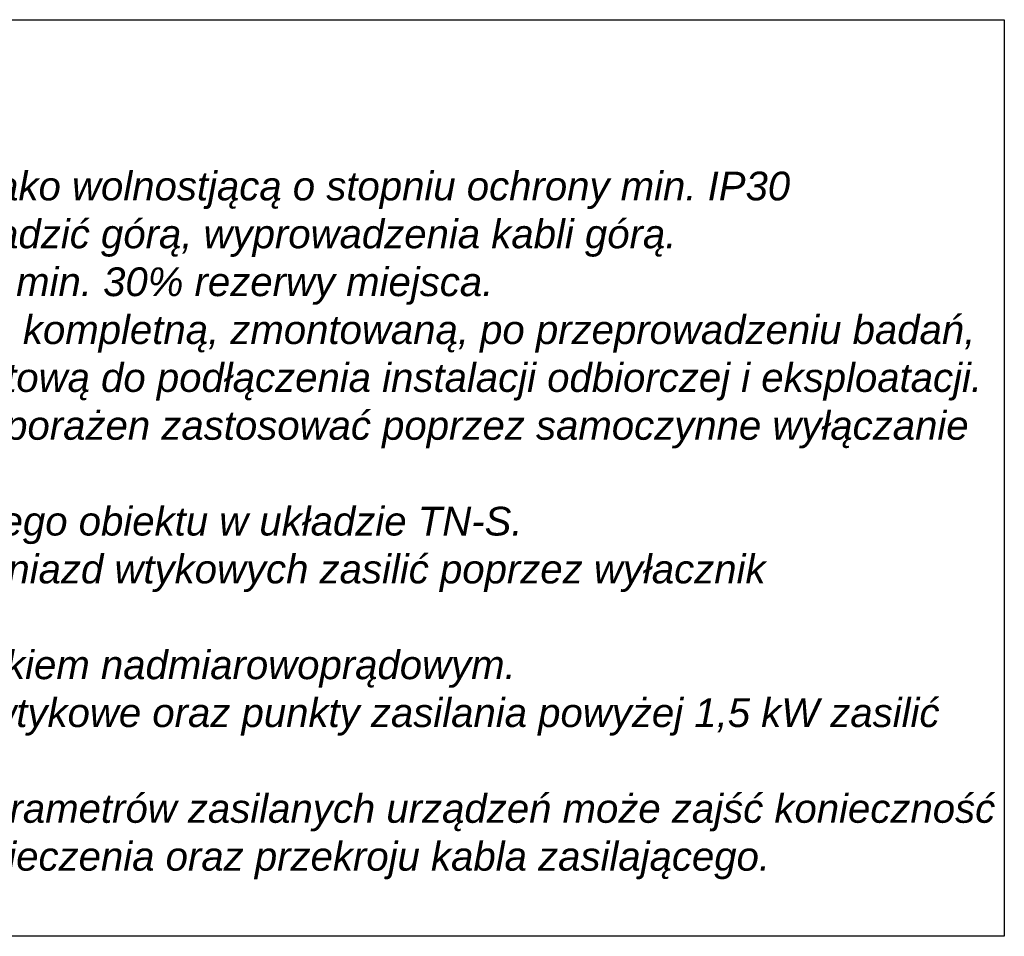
# Model space of a CAD drawing. Header units: millimetres. Extents: x 12 to 1213, y -1133 to 250.
# Tile 12 of 14: x 786 to 872, y -455 to -375. Entities that reach past the tile are written whole.
import ezdxf

# ---------------------------------------------------------------- set-up
doc = ezdxf.new("R2010")
doc.units = ezdxf.units.MM
doc.styles.add('STYLE2', font='arial.ttf', dxfattribs={"height": 2.5})

msp = doc.modelspace()

# ---------------------------------------------------------------- linework, layer by layer
at = {"ltscale": 5}
msp.add_lwpolyline([(736.605, -374.906), (871.698, -374.906), (871.698, -454.692), (736.605, -454.692)], close=True, dxfattribs=at)

# ---------------------------------------------------------------- texts
at = {"linetype": 'Continuous', "insert": (740.356, -414.766), "char_height": 2.5, "width": 131.74202, "attachment_point": 4, "style": 'STYLE2'}
msp.add_mtext('{\\L\\fArial|b1|i1|c238|p34;UWAGI:\\P\\l\\fArial|b0|i1|c238|p34;\\P\\pxi-3,l3,t3;1.^IRozdzielnicę wykonać jako wolnostjącą o stopniu ochrony min. IP30\\P2.^IKabel zasilający wprowadzić górą, wyprowadzenia kabli górą.\\P3.^IW rozdzielnicy zostawić min. 30% rezerwy miejsca.\\P4.^IRozdzielnice dostarczyć kompletną, zmontowaną, po przeprowadzeniu badań, prób funkcjonalnych, gotową do podłączenia instalacji odbiorczej i eksploatacji.\\P5.^IDodatkową ochronę od porażen zastosować poprzez samoczynne wyłączanie zasilania.\\P6.^ISieć elektryczna dla całego obiektu w układzie TN-S.\\P7.^IProjektowane obwody gniazd wtykowych zasilić poprzez wyłacznik różnicowoprądowy\\P^Ii zabezpieczyć wyłącznikiem nadmiarowoprądowym.\\P8.^IProjektowane gniazda wtykowe oraz punkty zasilania powyżej 1,5 kW zasilić \\P^Iz osobnych obwodów.\\P9.^IW przypadku zmiany parametrów zasilanych urządzeń może zajść konieczność zmiany wartości zabezpieczenia oraz przekroju kabla zasilającego.}', dxfattribs=at)

doc.saveas('drawing.dxf')
